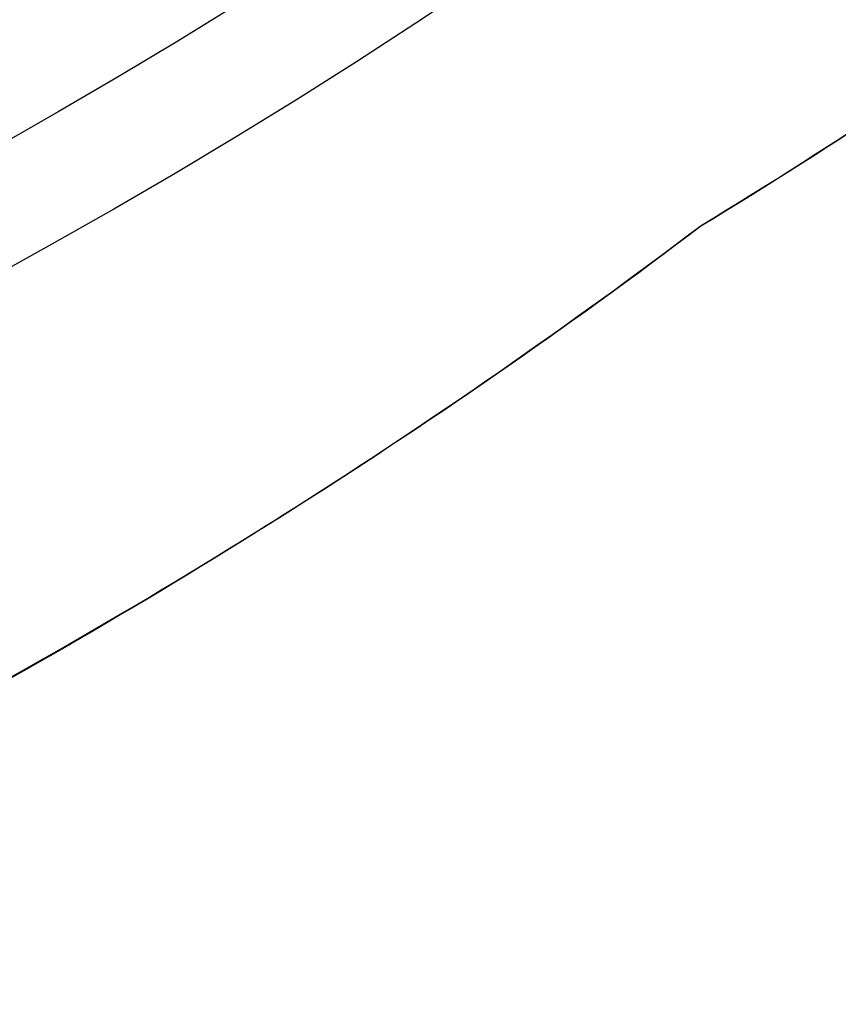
# Model space of a CAD drawing. Header units: millimetres. Extents: x 90 to 358, y 74 to 282.
# Tile 116 of 256: x 177.709 to 178.074, y 262.052 to 262.491. Entities that reach past the tile are written whole.
import ezdxf

# ---------------------------------------------------------------- set-up
doc = ezdxf.new("R2010")
doc.units = ezdxf.units.MM
doc.header["$LTSCALE"] = 23.1
doc.layers.add('20_ALL_FEATURES', color=7, linetype='CONTINUOUS')

msp = doc.modelspace()

# ---------------------------------------------------------------- linework, layer by layer
at = {"layer": '20_ALL_FEATURES'}
for radius in [2.625, 2.575, 2.425, 2.35]:
    msp.add_circle((176.44411, 264.68399), radius, dxfattribs=at)
msp.add_arc((176.44411, 264.68399), 3.85, 216.20247, 323.79753, dxfattribs=at)
for points, knots in [([(178.01273, 262.39931), (178.13461, 262.4736), (178.36875, 262.64312), (178.67839, 262.95111), (178.9394, 263.30775), (179.14307, 263.70195), (179.28363, 264.12415), (179.35696, 264.56542), (179.35987, 265.01629), (179.29262, 265.46439), (179.15746, 265.89907), (178.95594, 266.31094), (178.77996, 266.56289), (178.68233, 266.68156)], [0, 0, 0, 0, 0.087277, 0.175903, 0.266012, 0.356403, 0.446128, 0.537009, 0.628785, 0.720679, 0.812992, 0.906037, 1, 1, 1, 1]), ([(178.68273, 266.68113), (178.77777, 266.56528), (178.95094, 266.31865), (179.15133, 265.91359), (179.28834, 265.48223), (179.35847, 265.03446), (179.35852, 264.58156), (179.28683, 264.13646), (179.14637, 263.70973), (178.94151, 263.31142), (178.67902, 262.95201), (178.36851, 262.6431), (178.13439, 262.47327), (178.01275, 262.39932)], [0, 0, 0, 0, 0.091641, 0.183461, 0.275352, 0.367356, 0.45956, 0.551171, 0.641894, 0.733173, 0.823979, 0.912941, 1, 1, 1, 1]), ([(173.6468, 263.63555), (173.70967, 263.4875), (173.85895, 263.20104), (174.14959, 262.81474), (174.4975, 262.48023), (174.89522, 262.20653), (175.33186, 262.0017), (175.79434, 261.87432), (176.26923, 261.82602), (176.74374, 261.85685), (177.20369, 261.96486), (177.63248, 262.14454), (177.89228, 262.30814), (178.01273, 262.39931)], [0, 0, 0, 0, 0.092437, 0.184672, 0.276646, 0.368594, 0.460902, 0.55252, 0.642945, 0.733968, 0.824533, 0.913186, 1, 1, 1, 1]), ([(178.01275, 262.39932), (177.89484, 262.31016), (177.64266, 262.14998), (177.23048, 261.97314), (176.79235, 261.86345), (176.33939, 261.82536), (175.8827, 261.85956), (175.43349, 261.96781), (175.14807, 262.08715), (175.01027, 262.15815)], [0, 0, 0, 0, 0.139763, 0.281009, 0.422335, 0.564914, 0.70897, 0.853444, 1, 1, 1, 1])]:
    msp.add_open_spline(points, degree=3, knots=knots, dxfattribs=at)

doc.saveas('drawing.dxf')
